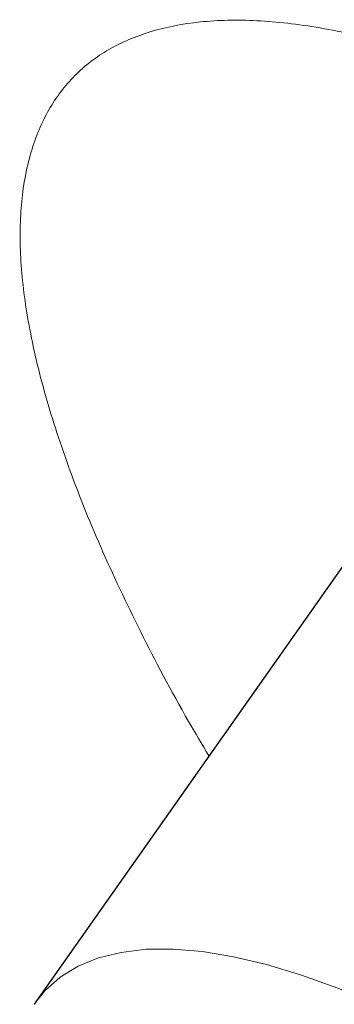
# Model space of a CAD drawing. Header units: millimetres. Extents: x 8 to 436, y 12 to 763.
# Tile 42 of 256: x 357.243 to 357.639, y 283.253 to 284.491. Entities that reach past the tile are written whole.
import ezdxf

# ---------------------------------------------------------------- set-up
doc = ezdxf.new("R2010")
doc.units = ezdxf.units.MM

msp = doc.modelspace()

# ---------------------------------------------------------------- linework, layer by layer
at = {"color": 7, "linetype": 'Continuous', "lineweight": 30}
msp.add_line((358.0055, 284.3092), (357.2612, 283.2535), dxfattribs=at)
at = {"color": 252, "linetype": 'Continuous', "lineweight": 0, "flags": 128}
msp.add_lwpolyline([(357.2612, 283.2535), (357.2748, 283.2701), (357.2942, 283.2871), (357.3167, 283.3009), (357.3422, 283.3114), (357.3708, 283.3185), (357.4022, 283.3223), (357.4364, 283.3226), (357.4731, 283.3195), (357.5124, 283.313), (357.554, 283.3031), (357.5979, 283.2899), (357.6437, 283.2734), (357.6914, 283.2537), (357.7407, 283.2308)], dxfattribs=at)
at = {"color": 252, "linetype": 'Continuous', "lineweight": 0}
msp.add_open_spline([(357.4813, 283.5657), (357.4727, 283.5801), (357.4406, 283.6337), (357.3944, 283.7219), (357.3433, 283.8295), (357.3029, 283.9308), (357.2724, 284.0257), (357.2523, 284.1134), (357.2427, 284.1932), (357.244, 284.2643), (357.2559, 284.3266), (357.2782, 284.3795), (357.3109, 284.4227), (357.3539, 284.4555), (357.4068, 284.478), (357.469, 284.4902), (357.5402, 284.4918), (357.6201, 284.4826), (357.708, 284.4629), (357.8032, 284.4329), (357.9049, 284.3928), (358.0126, 284.3426), (358.1256, 284.2828), (358.243, 284.214), (358.3637, 284.1368), (358.4871, 284.0512), (358.6124, 283.9582), (358.7386, 283.8585), (358.8576, 283.7586), (358.9688, 283.6604), (359.0719, 283.5651), (359.1802, 283.4605), (359.2926, 283.3463), (359.4078, 283.2228), (359.5184, 283.0978), (359.6233, 282.9723), (359.7218, 282.8469), (359.8135, 282.7225), (359.8976, 282.6001), (359.9735, 282.4806), (360.0404, 282.3649), (360.0981, 282.2536), (360.1464, 282.1475), (360.1846, 282.0476), (360.2124, 281.9546), (360.2297, 281.8689), (360.2366, 281.7911), (360.2329, 281.722), (360.2184, 281.6621), (360.1933, 281.6117), (360.1581, 281.571), (360.1128, 281.5405), (360.0575, 281.5207), (359.9929, 281.5113), (359.9194, 281.5123), (359.8377, 281.5239), (359.7479, 281.5463), (359.6509, 281.579), (359.5476, 281.6215), (359.4383, 281.6746), (359.3576, 281.7172), (359.3125, 281.7444), (359.3067, 281.7479)], degree=3, knots=[0, 0, 0, 0, 0.006373, 0.023633, 0.040831, 0.058037, 0.075305, 0.092573, 0.109779, 0.126993, 0.144269, 0.161544, 0.178758, 0.195975, 0.213255, 0.230534, 0.247751, 0.264967, 0.282245, 0.299522, 0.316738, 0.333948, 0.351219, 0.36849, 0.385699, 0.402901, 0.420163, 0.437426, 0.454627, 0.468951, 0.483292, 0.497616, 0.514812, 0.532069, 0.549327, 0.566523, 0.583718, 0.600975, 0.618232, 0.635428, 0.652629, 0.66989, 0.687152, 0.704353, 0.721562, 0.738832, 0.756103, 0.773312, 0.790527, 0.807804, 0.825081, 0.842297, 0.859515, 0.876794, 0.894073, 0.911291, 0.928505, 0.945781, 0.963057, 0.980271, 0.997478, 1, 1, 1, 1], dxfattribs=at)

doc.saveas('drawing.dxf')
